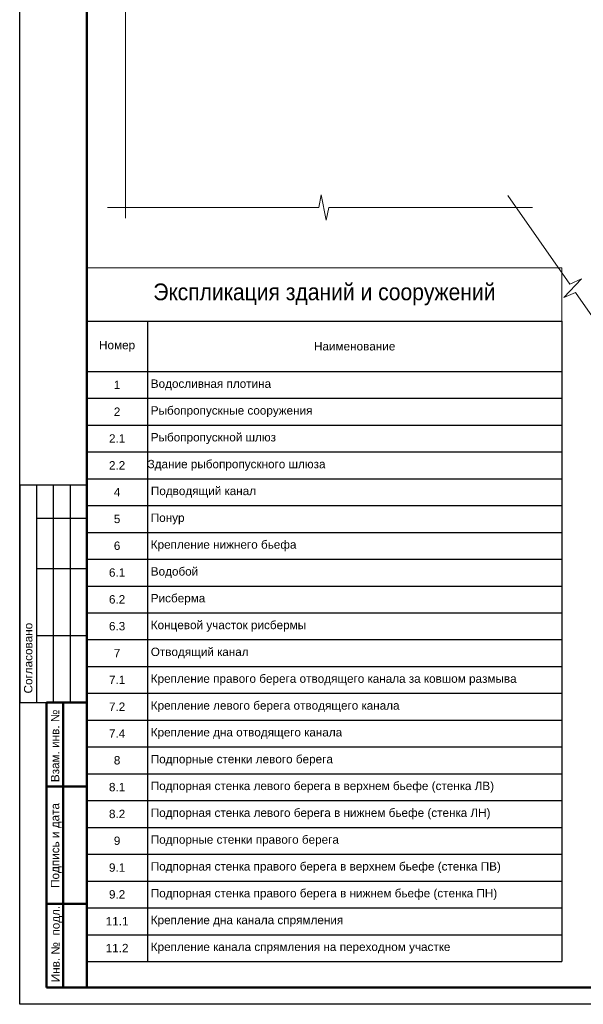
# Model space of a CAD drawing. Header units: millimetres. Extents: x -103517 to 366304, y 155051 to 387784.
# Tile 2 of 17: x 25423 to 42223, y 328384 to 357753. Entities that reach past the tile are written whole.
import ezdxf
from ezdxf.enums import TextEntityAlignment as Align

# ---------------------------------------------------------------- set-up
doc = ezdxf.new("R2010")
doc.units = ezdxf.units.MM
doc.header["$LTSCALE"] = 5
doc.layers.add('ТекстNM', color=7, linetype='Continuous', lineweight=9)
doc.layers.add('штамп(текст)', color=7, linetype='Continuous')
doc.styles.add('arial', font='arial.ttf')
doc.styles.get("Standard").update_dxf_attribs({"font": 'arial.ttf'})

# ---------------------------------------------------------------- blocks, each defined once
blk = doc.blocks.new('*T102')
at = {"color": 0, "lineweight": 30, "transparency": 16777216}
for p, q in [((0, -1595), (14164, -1595)), ((0, -1595), (0, -20695)), ((1807, -1595), (1807, -20695)), ((14164, -1595), (14164, -20695)), ((0, -3095), (14164, -3095)), ((0, -19095), (14164, -19095)), ((0, -19895), (14164, -19895)), ((0, -20695), (14164, -20695))]:
    blk.add_line(p, q, dxfattribs=at)
at = {"color": 0, "lineweight": 25, "transparency": 16777216}
for p, q in [((0, -3895), (14164, -3895)), ((0, -4695), (14164, -4695)), ((0, -5495), (14164, -5495)), ((0, -6295), (1807, -6295)), ((0, -7095), (1807, -7095)), ((0, -7895), (14164, -7895)), ((0, -8695), (14164, -8695)), ((0, -9495), (14164, -9495)), ((0, -10295), (14164, -10295)), ((0, -11095), (14164, -11095)), ((0, -11895), (14164, -11895)), ((0, -12695), (14164, -12695)), ((0, -13495), (14164, -13495)), ((0, -14295), (14164, -14295)), ((0, -15095), (14164, -15095)), ((0, -15895), (14164, -15895)), ((0, -16695), (14164, -16695)), ((0, -17495), (14164, -17495)), ((0, -18295), (14164, -18295))]:
    blk.add_line(p, q, dxfattribs=at)
at = {"color": 0, "lineweight": -2, "transparency": 16777216}
for p, q in [((1807, -6295), (14164, -6295)), ((1807, -7095), (14164, -7095))]:
    blk.add_line(p, q, dxfattribs=at)
at = {"layer": 'Defpoints', "color": 8, "linetype": 'ByBlock', "lineweight": 0, "transparency": 16777216}
for p, q in [((0, 0), (14164, 0)), ((0, 0), (0, -1595)), ((14164, 0), (14164, -1595))]:
    blk.add_line(p, q, dxfattribs=at)
at = {"transparency": 16777216, "style": 'arial'}
for s, insert, char_height, width, attachment_point in [('{\\W0.9;\\C7;Экспликация зданий и сооружений}', (7082, -797), 500, 13963.5, 5), ('Номер', (903, -2345), 250, 1606.92, 5), ('Наименование', (7985, -2345), 250, 12156.58, 5), ('1', (903, -3495), 250, 1606.92, 5), ('Водосливная плотина', (1907, -3495), 250, 12156.58, 4), ('Рыбопропускные сооружения', (1907, -4295), 250, 12156.58, 4), ('2', (903, -4295), 250, 1606.92, 5), ('2.1', (903, -5095), 250, 1606.92, 5), ('Рыбопропускной шлюз', (1907, -5095), 250, 12156.58, 4), ('2.2', (903, -5895), 250, 1606.92, 5), ('Здание рыбопропускного шлюза', (1813, -5895), 250, 12344.58, 4), ('4', (903, -6695), 250, 1606.92, 5), (' Подводящий канал', (1813, -6695), 250, 12344.58, 4), ('5', (903, -7495), 250, 1606.92, 5), ('Понур', (1907, -7495), 250, 12156.58, 4), ('6', (903, -8295), 250, 1606.92, 5), ('Крепление нижнего бьефа', (1907, -8295), 250, 12156.58, 4), ('6.1', (903, -9095), 250, 1606.92, 5), ('Водобой', (1907, -9095), 250, 12156.58, 4), ('6.2', (903, -9895), 250, 1606.92, 5), ('Рисберма', (1907, -9895), 250, 12156.58, 4), ('6.3', (903, -10695), 250, 1606.92, 5), ('Концевой участок рисбермы', (1907, -10695), 250, 12156.58, 4), ('7', (903, -11495), 250, 1606.92, 5), ('Отводящий канал', (1907, -11495), 250, 12156.58, 4), ('7.1', (903, -12295), 250, 1606.92, 5), ('Крепление правого берега отводящего канала за ковшом размыва', (1907, -12295), 250, 12156.58, 4), ('Крепление левого берега отводящего канала', (1907, -13095), 250, 12156.58, 4), ('7.2', (903, -13095), 250, 1606.92, 5), ('7.4', (903, -13895), 250, 1606.92, 5), ('Крепление дна отводящего канала', (1907, -13895), 250, 12156.58, 4), ('8', (903, -14695), 250, 1606.92, 5), ('Подпорные стенки левого берега', (1907, -14695), 250, 12156.58, 4), ('8.1', (903, -15495), 250, 1606.92, 5), ('Подпорная стенка левого берега в верхнем бьефе (стенка ЛВ)', (1907, -15495), 250, 12156.58, 4), ('8.2', (903, -16295), 250, 1606.92, 5), ('Подпорная стенка левого берега в нижнем бьефе (стенка ЛН)', (1907, -16295), 250, 12156.58, 4), ('9', (903, -17095), 250, 1606.92, 5), ('Подпорные стенки правого берега', (1907, -17095), 250, 12156.58, 4), ('9.1', (903, -17895), 250, 1606.92, 5), ('Подпорная стенка правого берега в верхнем бьефе (стенка ПВ)', (1907, -17895), 250, 12156.58, 4), ('9.2', (903, -18695), 250, 1606.92, 5), ('Подпорная стенка правого берега в нижнем бьефе (стенка ПН)', (1907, -18695), 250, 12156.58, 4), ('11.1', (903, -19495), 250, 1606.92, 5), ('Крепление дна канала спрямления', (1907, -19495), 250, 12156.58, 4), ('11.2', (903, -20295), 250, 1606.92, 5), ('Крепление канала спрямления на переходном участке', (1907, -20295), 250, 12156.58, 4)]:
    blk.add_mtext(s, dxfattribs=dict(at, insert=insert, char_height=char_height, width=width, attachment_point=attachment_point))
blk = doc.blocks.new('inventNo')
at = {"layer": 'ТекстNM', "lineweight": 25}
for points in [[(-20, 150), (-20, 85)], [(-20, 150), (0, 150)], [(-15, 150), (-15, 85)], [(-10, 150), (-10, 85)], [(-5, 150), (-5, 85)], [(-15, 140), (0, 140)], [(-15, 125), (0, 125)], [(-15, 105), (0, 105)], [(-15, 105), (0, 105)], [(-20, 85), (0, 85)]]:
    blk.add_lwpolyline(points, dxfattribs=at)
at = {"layer": 'ТекстNM', "lineweight": 50}
for points in [[(-12, 0), (-12, 85)], [(-12, 85), (0, 85)], [(-7, 0), (-7, 85)], [(0, 85), (0, 0)], [(-12, 60), (0, 60)], [(-12, 25), (0, 25)], [(-12, 0), (0, 0)]]:
    blk.add_lwpolyline(points, dxfattribs=at)
at = {"layer": 'ТекстNM', "style": 'arial'}
for s, p in [('Согласовано', (-16.22, 87.72)), ('Взам. инв. №', (-8.22, 61.27)), ('Подпись и дата', (-8.22, 29.73)), ('Инв. №  подл.', (-8.09, 1.59))]:
    blk.add_text(s, height=2.5, rotation=90, dxfattribs=at).set_placement(p)
blk = doc.blocks.new('*U115')
blk.add_lwpolyline([(5, -5), (-1256, -5), (-1256, 589), (5, 589)], close=True)
at = {"lineweight": 50}
blk.add_lwpolyline([(0, 0), (-1236, 0), (-1236, 584), (0, 584)], close=True, dxfattribs=at)
at = {"style": 'arial'}
blk.add_attdef('ФОРМАТ', (-36, -3.63), '', height=2.5, dxfattribs=at)
at = {"layer": 'штамп(текст)', "style": 'arial', "flags": 4}
for tag, height, p in [('Номер', 5, (-60.62, 47.59)), ('Стадия', 3.5, (-42.7, 18.69)), ('Лист', 3.5, (-27.97, 18.69)), ('Листов', 3.5, (-9.45, 18.69)), ('Отдел', 1.8, (-23.21, 1.04)), ('Год', 1.8, (-6.88, 1.05))]:
    blk.add_attdef(tag, text='', height=height, dxfattribs=at).set_placement(p, align=Align.CENTER)
at = {"layer": 'штамп(текст)', "lineweight": 30, "flags": 104}
blk.add_attdef('Объект', text='', height=3.5, dxfattribs=at).set_placement((-60.79, 39.49), align=Align.TOP_CENTER)
at = {"layer": 'штамп(текст)', "style": 'arial', "flags": 4}
for tag, p in [('Разраб', (-164.12, 26.34)), ('Пров', (-164.12, 21.4)), ('Утвердил1', (-184.87, 11.1)), ('Нач.отд', (-164.12, 10.85)), ('Нк', (-164.12, 6.4)), ('Утвердил', (-184.87, 0.96)), ('ФИО_утв', (-164.12, 1.09))]:
    blk.add_attdef(tag, p, '', height=2.5, dxfattribs=at)
at = {"layer": 'штамп(текст)', "lineweight": 30, "flags": 104}
for tag, p in [('Комплект', (-84.04, 22.95)), ('НазваниеЛиста', (-84.91, 8.24))]:
    blk.add_attdef(tag, text='', height=3.5, dxfattribs=at).set_placement(p, align=Align.MIDDLE_CENTER)

msp = doc.modelspace()

# ---------------------------------------------------------------- linework, layer by layer
at = {"lineweight": 15, "ltscale": 5}
msp.add_line((28578.5820196, 364820.3297337), (28578.5820196, 351833.8926366), dxfattribs=at)
at = {"lineweight": 20, "ltscale": 5, "elevation": 2572.75}
msp.add_lwpolyline([(28040.0441614, 352153.0907782), (34337.6018441, 352153.0907782), (34412.6018441, 352528.0907782), (34562.6018441, 351778.0907782), (34637.6018441, 352153.0907782), (40704.0242895, 352153.0907782)], dxfattribs=at)
at = {"lineweight": 20, "ltscale": 5}
msp.add_lwpolyline([(39975.285677, 352505.9819564), (41818.9064392, 349866.0834088), (42169.2962452, 350019.3054173), (41640.2858408, 349466.903397), (41990.6756467, 349620.1254055), (45230.5611115, 344980.9018144)], dxfattribs=at)

# ---------------------------------------------------------------- block references
at = {"lineweight": -3, "xscale": 100, "yscale": 100, "zscale": 100}
msp.add_blockref('*U115', (151023.3534528, 328883.6630306), dxfattribs=at)
msp.add_blockref('*T102', (27423.3534528, 350355.7572112))
at = {"layer": 'ТекстNM', "xscale": 100, "yscale": 100, "zscale": 100}
msp.add_blockref('inventNo', (27423.3534528, 328883.6630306), dxfattribs=at)

doc.saveas('drawing.dxf')
